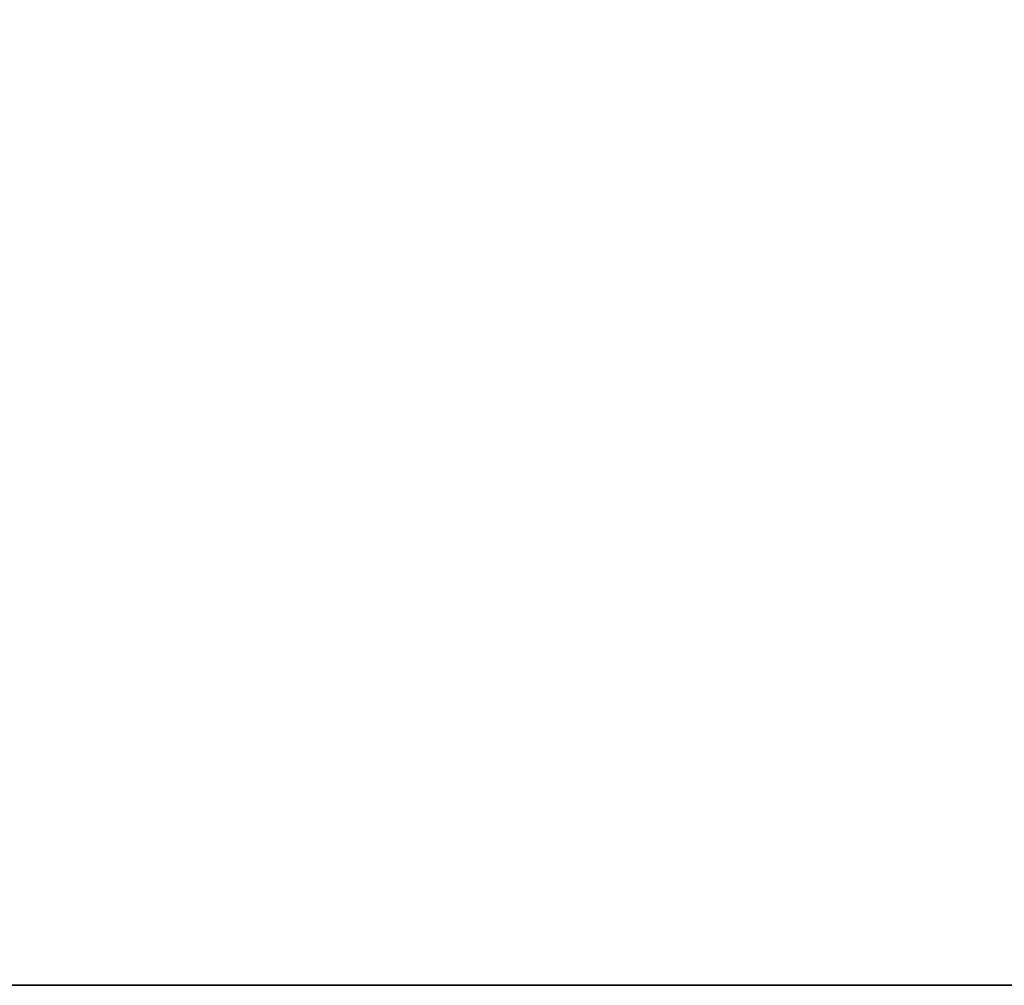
# Model space of a CAD drawing. Header units: millimetres. Extents: x -603 to 3703, y -121 to 193.
# Tile 2 of 256: x -507 to -469, y -18 to 19. Entities that reach past the tile are written whole.
import ezdxf

# ---------------------------------------------------------------- set-up
doc = ezdxf.new("R2010")
doc.units = ezdxf.units.MM
doc.layers.add('151', color=7, linetype='Continuous', true_color=0xffffff)

# ---------------------------------------------------------------- blocks, each defined once
blk = doc.blocks.new('UG_SURFACE_001')
at = {"layer": '151', "color": 252, "linetype": 'Continuous', "lineweight": 35}
for points in [[(-603, -18, -8.75), (-603, 174.4, -8.75), (-453, 174.4, -8.75), (-453, -18, -8.75)], [(603, -18, 2212.25), (603, 174.4, 2212.25), (-603, 174.4, 2212.25), (-603, -18, 2212.25)], [(603, -18, 2212.25), (-603, -18, 2212.25), (-453, -18, 2062.25), (453, -18, 2062.25)], [(-603, -18, 2212.25), (-603, -18, -8.75), (-453, -18, -8.75), (-453, -18, 2062.25)]]:
    blk.add_3dface(points, dxfattribs=at)

msp = doc.modelspace()

# ---------------------------------------------------------------- linework, layer by layer
at = {"layer": '151', "color": 252, "linetype": 'Continuous', "lineweight": 35}
for p, q in [((-603, -18, -8.75), (-453, -18, -8.75)), ((603, -18, 2212.25), (-603, -18, 2212.25))]:
    msp.add_line(p, q, dxfattribs=at)

# ---------------------------------------------------------------- block references
msp.add_blockref('UG_SURFACE_001', (0, 0), dxfattribs=at)

doc.saveas('drawing.dxf')
